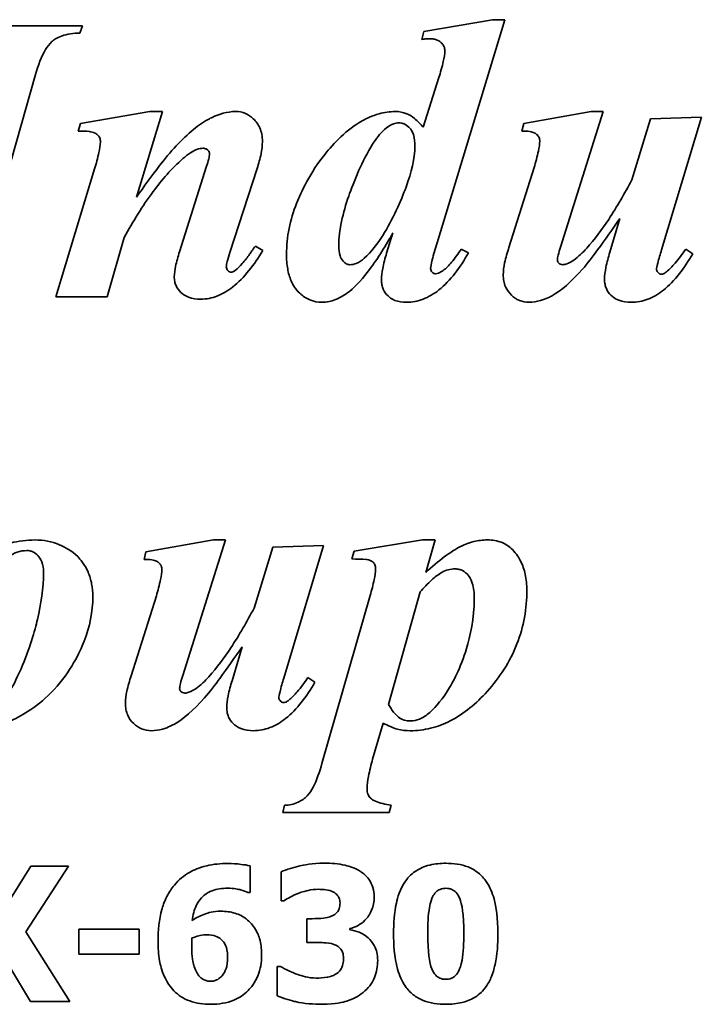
# Model space of a CAD drawing. Header units: millimetres. Extents: x 280 to 1400, y 278 to 909.
# Tile 7 of 11: x 838 to 939, y 627 to 772. Entities that reach past the tile are written whole.
import ezdxf

# ---------------------------------------------------------------- set-up
doc = ezdxf.new("R2010")
doc.units = ezdxf.units.MM
doc.header["$LTSCALE"] = 4
doc.layers.add('Krawędzie widoczne(ISO)', color=7, linetype='Continuous', lineweight=35, true_color=0x262659)

msp = doc.modelspace()

# ---------------------------------------------------------------- linework, layer by layer
at = {"layer": 'Krawędzie widoczne(ISO)'}
for p, q in [((847.56, 771.05), (827.99, 771.05)), ((847.17, 769.97), (847.56, 771.05)), ((908.09, 771.96), (897.95, 770.2)), ((899.92, 738.99), (909.92, 771.96)), ((909.92, 771.96), (908.09, 771.96)), ((897.95, 770.2), (897.69, 769.05)), ((833.35, 738.24), (840.63, 763.86)), ((900.18, 763.4), (897.89, 756.08)), ((857.5, 758.4), (847.27, 756.63)), ((855.54, 745.75), (859.36, 758.4)), ((859.36, 758.4), (857.5, 758.4)), ((922.69, 758.4), (912.73, 756.63)), ((918.15, 738.37), (924.46, 758.4)), ((924.46, 758.4), (922.69, 758.4)), ((938.94, 757.58), (931.45, 757.32)), ((933.05, 737.97), (938.94, 757.58)), ((847.27, 756.63), (846.94, 755.52)), ((912.73, 756.63), (912.46, 755.52)), ((931.45, 757.32), (928.67, 748.3)), ((865.9, 750.33), (861.88, 737.68)), ((849.36, 749.93), (843.64, 731.05)), ((869.33, 737.58), (873.35, 750)), ((914.26, 750.13), (910.54, 738.33)), ((926.91, 742.61), (925.44, 737.61)), ((893.41, 740.49), (892.46, 737.48)), ((851.19, 731.05), (853.74, 739.8)), ((874.2, 737.88), (873.09, 738.53)), ((904.56, 737.52), (903.48, 738.07)), ((937.66, 737.39), (936.65, 738.07)), ((843.64, 731.05), (851.19, 731.05)), ((866.91, 695.13), (856.94, 693.37)), ((862.37, 675.1), (868.67, 695.13)), ((868.67, 695.13), (866.91, 695.13)), ((897.79, 695.13), (887.66, 693.47)), ((899.62, 695.13), (897.79, 695.13)), ((898.25, 690.33), (899.62, 695.13)), ((875.67, 694.05), (872.89, 685.04)), ((883.15, 694.32), (875.67, 694.05)), ((877.27, 674.71), (883.15, 694.32)), ((856.94, 693.37), (856.68, 692.26)), ((887.66, 693.47), (887.33, 692.32)), ((858.48, 686.87), (854.75, 675.07)), ((890.05, 686.93), (882.92, 662.13)), ((892.73, 670.82), (897.43, 687.45)), ((871.12, 679.35), (869.65, 674.35)), ((881.88, 674.12), (880.86, 674.81)), ((890.41, 662.78), (891.94, 668.07)), ((877.4, 655.95), (877.14, 654.87)), ((892.86, 654.87), (893.12, 655.95)), ((877.14, 654.87), (892.86, 654.87)), ((839.93, 646.98), (836.22, 640.93)), ((839.22, 637.25), (845.49, 646.98)), ((845.49, 646.98), (839.93, 646.98)), ((872.33, 643.09), (872.33, 647.01)), ((876.89, 646.13), (876.89, 641.86)), ((871.98, 643.09), (872.33, 643.09)), ((876.89, 641.86), (877.31, 641.86)), ((881.47, 639.2), (880.68, 639.2)), ((880.68, 639.2), (880.68, 635.68)), ((845.7, 626.98), (839.22, 637.25)), ((847.02, 637.67), (847.02, 633.95)), ((855.91, 637.67), (847.02, 637.67)), ((855.91, 633.95), (855.91, 637.67)), ((887.03, 637.54), (887.03, 637.74)), ((880.68, 635.68), (881.54, 635.68)), ((836.04, 633.35), (839.9, 626.98)), ((847.02, 633.95), (855.91, 633.95)), ((876.79, 632.16), (876.3, 632.16)), ((876.3, 632.16), (876.3, 627.82)), ((839.9, 626.98), (845.7, 626.98))]:
    msp.add_line(p, q, dxfattribs=at)
for points, knots in [([(840.63, 763.86), (841.01, 765.18), (841.5, 766.52), (842.36, 767.97), (842.67, 768.39), (843.3, 768.96), (843.75, 769.29), (845.32, 769.86), (846.26, 769.97), (847.17, 769.97)], [-1.554865, -1.554865, -1.554865, -1.554865, -0.804954, -0.804954, -0.499652, -0.499652, -0.271683, -0.271683, 0, 0, 0, 0]), ([(897.69, 769.05), (897.9, 769.08), (898.12, 769.11), (898.51, 769.14), (898.69, 769.15), (898.87, 769.15)], [-0.1171557, -0.1171557, -0.1171557, -0.1171557, -0.0534531, -0.0534531, 0, 0, 0, 0]), ([(898.87, 769.15), (899.06, 769.15), (899.26, 769.14), (899.62, 769.07), (899.79, 769.02), (900.26, 768.81), (900.47, 768.63), (900.75, 768.33), (900.87, 768.16), (901.02, 767.79), (901.06, 767.59), (901.06, 767.39)], [-0.2533452, -0.2533452, -0.2533452, -0.2533452, -0.2174411, -0.2174411, -0.1846953, -0.1846953, -0.1221096, -0.1221096, -0.0614158, -0.0614158, 0, 0, 0, 0]), ([(901.06, 767.39), (901.06, 766.91), (900.96, 766.33), (900.67, 765.01), (900.42, 764.15), (900.18, 763.4)], [-0.403796, -0.403796, -0.403796, -0.403796, -0.2375, -0.2375, 0, 0, 0, 0]), ([(870.18, 758.4), (869.55, 758.4), (868.92, 758.3), (867.36, 757.87), (866.59, 757.48), (864.82, 756.58), (863.14, 755.14), (861.39, 753.33)], [-0.995785, -0.995785, -0.995785, -0.995785, -0.9020757, -0.9020757, -0.7551645, -0.7551645, 0, 0, 0, 0]), ([(874.13, 753.95), (874.13, 754.32), (874.1, 754.68), (873.97, 755.36), (873.87, 755.69), (873.52, 756.49), (873.21, 756.94), (872.44, 757.67), (872.05, 757.94), (871.16, 758.31), (870.67, 758.4), (870.18, 758.4)], [-0.6946512, -0.6946512, -0.6946512, -0.6946512, -0.5768791, -0.5768791, -0.4676358, -0.4676358, -0.2915254, -0.2915254, -0.1493154, -0.1493154, 0, 0, 0, 0]), ([(893.74, 758.4), (892.94, 758.4), (892.14, 758.28), (890.32, 757.78), (889.45, 757.35), (886.62, 755.8), (884.54, 753.57), (881.21, 749.43), (879.81, 746.44), (878.21, 742.41), (877.69, 739.89), (877.69, 737.29)], [-1.684088, -1.684088, -1.684088, -1.684088, -1.639152, -1.639152, -1.578479, -1.578479, -1.300248, -1.300248, -0.781958, -0.781958, 0, 0, 0, 0]), ([(897.89, 756.08), (897.5, 756.53), (897.05, 756.99), (896.15, 757.73), (895.79, 757.93), (894.9, 758.3), (894.33, 758.4), (893.74, 758.4)], [-0.4111518, -0.4111518, -0.4111518, -0.4111518, -0.2898147, -0.2898147, -0.1761642, -0.1761642, 0, 0, 0, 0]), ([(892.17, 755.75), (892.55, 756.09), (893, 756.41), (893.73, 756.68), (893.99, 756.73), (894.26, 756.73)], [-0.2340988, -0.2340988, -0.2340988, -0.2340988, -0.0806727, -0.0806727, 0, 0, 0, 0]), ([(894.26, 756.73), (894.42, 756.73), (894.57, 756.72), (894.87, 756.65), (895.01, 756.59), (895.45, 756.37), (895.71, 756.15), (896.03, 755.78), (896.25, 755.51), (896.59, 754.45), (896.65, 753.84), (896.65, 753.27)], [-1.019325, -1.019325, -1.019325, -1.019325, -0.854469, -0.854469, -0.690991, -0.690991, -0.33418, -0.33418, -0.170096, -0.170096, 0, 0, 0, 0]), ([(846.94, 755.52), (847.51, 755.52), (848.11, 755.51), (848.81, 755.41), (849.11, 755.36), (849.58, 755.12), (849.73, 755.02), (849.93, 754.82), (850.03, 754.7), (850.18, 754.32), (850.21, 754.12), (850.21, 753.92)], [-0.8322875, -0.8322875, -0.8322875, -0.8322875, -0.4165909, -0.4165909, -0.2195098, -0.2195098, -0.1212384, -0.1212384, -0.0602904, -0.0602904, 0, 0, 0, 0]), ([(885.41, 738.56), (885.41, 740.88), (886.02, 743.43), (887.58, 747.95), (888.91, 751.22), (890.89, 754.33), (891.49, 755.15), (892.17, 755.75)], [-2.114986, -2.114986, -2.114986, -2.114986, -1.10938, -1.10938, -0.272852, -0.272852, 0, 0, 0, 0]), ([(912.46, 755.52), (912.82, 755.52), (913.24, 755.51), (913.89, 755.41), (914.07, 755.35), (914.43, 755.18), (914.59, 755.07), (914.87, 754.79), (914.94, 754.65), (915.05, 754.38), (915.08, 754.2), (915.08, 754.02)], [-0.1945296, -0.1945296, -0.1945296, -0.1945296, -0.1530541, -0.1530541, -0.1188171, -0.1188171, -0.0872562, -0.0872562, -0.0541427, -0.0541427, 0, 0, 0, 0]), ([(850.21, 753.92), (850.2, 753.46), (850.1, 752.87), (849.82, 751.56), (849.58, 750.7), (849.36, 749.93)], [-0.4016978, -0.4016978, -0.4016978, -0.4016978, -0.2375695, -0.2375695, 0, 0, 0, 0]), ([(861.39, 753.33), (860.59, 752.48), (859.66, 751.32), (857.82, 748.94), (856.61, 747.26), (855.54, 745.75)], [-0.8988316, -0.8988316, -0.8988316, -0.8988316, -0.5552477, -0.5552477, 0, 0, 0, 0]), ([(873.35, 750), (873.58, 750.7), (873.79, 751.43), (874.05, 752.74), (874.13, 753.35), (874.13, 753.95)], [-0.400864, -0.400864, -0.400864, -0.400864, -0.1800295, -0.1800295, 0, 0, 0, 0]), ([(896.65, 753.27), (896.65, 751.48), (896.13, 749.39), (894.6, 745.26), (893.36, 742.43), (891.14, 738.91), (890.22, 737.67), (889.16, 736.73)], [-2.149476, -2.149476, -2.149476, -2.149476, -1.251144, -1.251144, -0.424399, -0.424399, 0, 0, 0, 0]), ([(915.08, 754.02), (915.08, 753.63), (914.99, 753.09), (914.71, 751.77), (914.48, 750.88), (914.26, 750.13)], [-0.4031509, -0.4031509, -0.4031509, -0.4031509, -0.2351118, -0.2351118, 0, 0, 0, 0]), ([(862.37, 751.44), (863.13, 752.1), (863.87, 752.6), (864.8, 752.92), (865.07, 752.97), (865.34, 752.97)], [-0.295939, -0.295939, -0.295939, -0.295939, -0.0808798, -0.0808798, 0, 0, 0, 0]), ([(865.34, 752.97), (865.42, 752.97), (865.51, 752.97), (865.67, 752.93), (865.75, 752.9), (865.96, 752.8), (866.06, 752.71), (866.18, 752.57), (866.23, 752.5), (866.3, 752.33), (866.32, 752.25), (866.32, 752.16)], [-0.1112357, -0.1112357, -0.1112357, -0.1112357, -0.0961666, -0.0961666, -0.081612, -0.081612, -0.0541326, -0.0541326, -0.0268015, -0.0268015, 0, 0, 0, 0]), ([(866.32, 752.16), (866.32, 751.93), (866.27, 751.66), (866.13, 751.05), (866.01, 750.67), (865.9, 750.33)], [-0.1869011, -0.1869011, -0.1869011, -0.1869011, -0.1084641, -0.1084641, 0, 0, 0, 0]), ([(853.74, 739.8), (855, 742.12), (856.42, 744.45), (859.28, 748.31), (860.74, 750), (862.37, 751.44)], [-1.442723, -1.442723, -1.442723, -1.442723, -0.650388, -0.650388, 0, 0, 0, 0]), ([(928.67, 748.3), (927.63, 746.34), (926.48, 744.33), (924.29, 741.01), (923.19, 739.51), (922.01, 738.2)], [-1.196178, -1.196178, -1.196178, -1.196178, -0.528422, -0.528422, 0, 0, 0, 0]), ([(921.39, 735.1), (922.11, 735.92), (922.99, 737.09), (924.71, 739.43), (925.89, 741.12), (926.91, 742.61)], [-0.8661312, -0.8661312, -0.8661312, -0.8661312, -0.5443634, -0.5443634, 0, 0, 0, 0]), ([(886.97, 731.83), (888.02, 732.65), (889.04, 733.85), (891.2, 736.74), (892.39, 738.69), (893.41, 740.49)], [-1.078138, -1.078138, -1.078138, -1.078138, -0.621232, -0.621232, 0, 0, 0, 0]), ([(898.97, 735.23), (898.97, 735.46), (899.06, 735.9), (899.4, 737.27), (899.69, 738.23), (899.92, 738.99)], [-0.416989, -0.416989, -0.416989, -0.416989, -0.2362011, -0.2362011, 0, 0, 0, 0]), ([(861.88, 737.68), (861.67, 736.99), (861.46, 736.24), (861.21, 735.05), (861.12, 734.48), (861.12, 733.99)], [-0.3658323, -0.3658323, -0.3658323, -0.3658323, -0.148316, -0.148316, 0, 0, 0, 0]), ([(865.05, 730.69), (865.86, 730.69), (866.66, 730.84), (868.26, 731.46), (869.03, 731.93), (871.44, 733.83), (872.93, 735.78), (874.2, 737.88)], [-1.313137, -1.313137, -1.313137, -1.313137, -1.036865, -1.036865, -0.73391, -0.73391, 0, 0, 0, 0]), ([(868.8, 735.46), (868.8, 735.66), (868.87, 735.98), (869.04, 736.66), (869.19, 737.17), (869.33, 737.58)], [-0.2073078, -0.2073078, -0.2073078, -0.2073078, -0.1310378, -0.1310378, 0, 0, 0, 0]), ([(872.24, 737.32), (871.91, 736.85), (871.55, 736.39), (870.84, 735.59), (870.49, 735.24), (870.11, 734.93)], [-0.3183041, -0.3183041, -0.3183041, -0.3183041, -0.1459229, -0.1459229, 0, 0, 0, 0]), ([(873.09, 738.53), (872.92, 738.3), (872.74, 738.05), (872.47, 737.66), (872.34, 737.48), (872.24, 737.32)], [-0.1424425, -0.1424425, -0.1424425, -0.1424425, -0.0569402, -0.0569402, 0, 0, 0, 0]), ([(877.69, 737.29), (877.69, 736.58), (877.74, 735.85), (877.97, 734.55), (878.13, 733.95), (878.64, 732.78), (879.02, 732.16), (880.08, 731.15), (880.57, 730.81), (881.71, 730.34), (882.32, 730.23), (882.95, 730.23)], [-1.153469, -1.153469, -1.153469, -1.153469, -0.87215, -0.87215, -0.630269, -0.630269, -0.369434, -0.369434, -0.189758, -0.189758, 0, 0, 0, 0]), ([(887.04, 735.78), (886.95, 735.78), (886.86, 735.8), (886.69, 735.84), (886.6, 735.87), (886.34, 736.01), (886.18, 736.15), (885.8, 736.58), (885.68, 736.86), (885.45, 737.55), (885.41, 738.08), (885.41, 738.56)], [-0.2960731, -0.2960731, -0.2960731, -0.2960731, -0.2781608, -0.2781608, -0.2599201, -0.2599201, -0.2187945, -0.2187945, -0.1448686, -0.1448686, 0, 0, 0, 0]), ([(892.46, 737.48), (892.25, 736.75), (892.04, 735.95), (891.8, 734.68), (891.71, 734.07), (891.71, 733.53)], [-0.3922129, -0.3922129, -0.3922129, -0.3922129, -0.1619133, -0.1619133, 0, 0, 0, 0]), ([(895.41, 730.23), (896.25, 730.23), (897.06, 730.38), (898.7, 731.01), (899.48, 731.48), (901.9, 733.41), (903.34, 735.39), (904.56, 737.52)], [-1.325179, -1.325179, -1.325179, -1.325179, -1.041041, -1.041041, -0.734687, -0.734687, 0, 0, 0, 0]), ([(903.48, 738.07), (903.05, 737.42), (902.55, 736.73), (901.67, 735.68), (901.25, 735.24), (900.83, 734.93)], [-0.3627168, -0.3627168, -0.3627168, -0.3627168, -0.15587, -0.15587, 0, 0, 0, 0]), ([(910.54, 738.33), (910.29, 737.6), (910.06, 736.81), (909.78, 735.48), (909.69, 734.86), (909.69, 734.28)], [-0.4068359, -0.4068359, -0.4068359, -0.4068359, -0.1731914, -0.1731914, 0, 0, 0, 0]), ([(917.69, 736.44), (917.69, 736.64), (917.74, 736.91), (917.9, 737.56), (918.03, 738), (918.15, 738.37)], [-0.2015301, -0.2015301, -0.2015301, -0.2015301, -0.1169245, -0.1169245, 0, 0, 0, 0]), ([(922.01, 738.2), (921.45, 737.6), (920.78, 736.94), (919.8, 736.24), (919.43, 736.02), (918.87, 735.83), (918.66, 735.78), (918.44, 735.78)], [-0.427527, -0.427527, -0.427527, -0.427527, -0.1799792, -0.1799792, -0.0631033, -0.0631033, 0, 0, 0, 0]), ([(925.44, 737.61), (925.21, 736.89), (925, 736.13), (924.74, 734.81), (924.65, 734.18), (924.65, 733.59)], [-0.4047014, -0.4047014, -0.4047014, -0.4047014, -0.1769335, -0.1769335, 0, 0, 0, 0]), ([(928.61, 730.23), (929.44, 730.23), (930.25, 730.38), (931.86, 730.99), (932.63, 731.46), (935.03, 733.35), (936.46, 735.29), (937.66, 737.39)], [-1.306373, -1.306373, -1.306373, -1.306373, -1.026069, -1.026069, -0.723903, -0.723903, 0, 0, 0, 0]), ([(932.33, 735.1), (932.33, 735.22), (932.4, 735.54), (932.66, 736.6), (932.89, 737.39), (933.05, 737.97)], [-0.3206329, -0.3206329, -0.3206329, -0.3206329, -0.1827611, -0.1827611, 0, 0, 0, 0]), ([(936.65, 738.07), (936.16, 737.38), (935.6, 736.63), (934.66, 735.52), (934.22, 735.05), (933.8, 734.74)], [-0.3745944, -0.3745944, -0.3745944, -0.3745944, -0.1565236, -0.1565236, 0, 0, 0, 0]), ([(889.16, 736.73), (888.82, 736.42), (888.42, 736.14), (887.68, 735.85), (887.37, 735.78), (887.04, 735.78)], [-0.2387438, -0.2387438, -0.2387438, -0.2387438, -0.0983695, -0.0983695, 0, 0, 0, 0]), ([(917.89, 736.01), (917.86, 736.04), (917.82, 736.07), (917.77, 736.14), (917.75, 736.18), (917.71, 736.29), (917.69, 736.36), (917.69, 736.44)], [-0.04875447, -0.04875447, -0.04875447, -0.04875447, -0.0354149, -0.0354149, -0.02261936, -0.02261936, 0, 0, 0, 0]), ([(918.44, 735.78), (918.34, 735.78), (918.24, 735.8), (918.05, 735.88), (917.96, 735.94), (917.89, 736.01)], [-0.06243168, -0.06243168, -0.06243168, -0.06243168, -0.03114161, -0.03114161, 0, 0, 0, 0]), ([(869.49, 734.67), (869.45, 734.67), (869.41, 734.68), (869.33, 734.7), (869.3, 734.72), (869.17, 734.79), (869.09, 734.86), (868.96, 735), (868.9, 735.08), (868.82, 735.27), (868.8, 735.36), (868.8, 735.46)], [-0.1059829, -0.1059829, -0.1059829, -0.1059829, -0.0962959, -0.0962959, -0.0859796, -0.0859796, -0.0598289, -0.0598289, -0.0289534, -0.0289534, 0, 0, 0, 0]), ([(870.11, 734.93), (870, 734.85), (869.88, 734.77), (869.67, 734.69), (869.58, 734.67), (869.49, 734.67)], [-0.06846373, -0.06846373, -0.06846373, -0.06846373, -0.02719315, -0.02719315, 0, 0, 0, 0]), ([(899.69, 734.44), (899.64, 734.44), (899.6, 734.45), (899.52, 734.47), (899.48, 734.48), (899.33, 734.55), (899.24, 734.62), (899.12, 734.76), (899.06, 734.83), (898.99, 735.02), (898.97, 735.12), (898.97, 735.23)], [-0.104494, -0.104494, -0.104494, -0.104494, -0.0954163, -0.0954163, -0.0861982, -0.0861982, -0.0607018, -0.0607018, -0.0315283, -0.0315283, 0, 0, 0, 0]), ([(900.83, 734.93), (900.62, 734.77), (900.39, 734.62), (899.99, 734.48), (899.84, 734.44), (899.69, 734.44)], [-0.1257524, -0.1257524, -0.1257524, -0.1257524, -0.0463442, -0.0463442, 0, 0, 0, 0]), ([(913.51, 730.23), (914.08, 730.23), (914.64, 730.32), (916.03, 730.72), (916.7, 731.08), (918.21, 731.9), (919.72, 733.27), (921.39, 735.1)], [-0.9799754, -0.9799754, -0.9799754, -0.9799754, -0.8871734, -0.8871734, -0.742898, -0.742898, 0, 0, 0, 0]), ([(933.02, 734.38), (932.97, 734.38), (932.93, 734.39), (932.84, 734.41), (932.79, 734.43), (932.69, 734.48), (932.61, 734.54), (932.46, 734.73), (932.4, 734.82), (932.35, 734.97), (932.33, 735.03), (932.33, 735.1)], [-0.1535671, -0.1535671, -0.1535671, -0.1535671, -0.1237927, -0.1237927, -0.0935806, -0.0935806, -0.0484344, -0.0484344, -0.0200992, -0.0200992, 0, 0, 0, 0]), ([(933.8, 734.74), (933.67, 734.62), (933.52, 734.51), (933.25, 734.4), (933.14, 734.38), (933.02, 734.38)], [-0.08837641, -0.08837641, -0.08837641, -0.08837641, -0.03448444, -0.03448444, 0, 0, 0, 0]), ([(861.12, 733.99), (861.12, 733.76), (861.14, 733.54), (861.23, 733.11), (861.29, 732.9), (861.54, 732.32), (861.79, 731.99), (862.3, 731.49), (862.65, 731.21), (863.78, 730.77), (864.42, 730.69), (865.05, 730.69)], [-0.8895877, -0.8895877, -0.8895877, -0.8895877, -0.7528309, -0.7528309, -0.6220101, -0.6220101, -0.3652363, -0.3652363, -0.1870392, -0.1870392, 0, 0, 0, 0]), ([(891.71, 733.53), (891.71, 733.29), (891.73, 733.05), (891.82, 732.59), (891.89, 732.37), (892.14, 731.78), (892.38, 731.45), (892.84, 731), (893.16, 730.72), (894.24, 730.3), (894.83, 730.23), (895.41, 730.23)], [-1.00376, -1.00376, -1.00376, -1.00376, -0.824318, -0.824318, -0.655091, -0.655091, -0.346186, -0.346186, -0.172966, -0.172966, 0, 0, 0, 0]), ([(909.69, 734.28), (909.69, 733.97), (909.71, 733.66), (909.83, 733.07), (909.91, 732.79), (910.24, 732.05), (910.53, 731.64), (911.25, 730.95), (911.64, 730.69), (912.53, 730.32), (913.01, 730.23), (913.51, 730.23)], [-0.6283591, -0.6283591, -0.6283591, -0.6283591, -0.5346482, -0.5346482, -0.4466828, -0.4466828, -0.2906166, -0.2906166, -0.1490382, -0.1490382, 0, 0, 0, 0]), ([(924.65, 733.59), (924.65, 733.36), (924.67, 733.12), (924.76, 732.67), (924.83, 732.45), (925.07, 731.88), (925.3, 731.56), (925.85, 731.02), (926.21, 730.75), (927.33, 730.31), (927.97, 730.23), (928.61, 730.23)], [-0.7608996, -0.7608996, -0.7608996, -0.7608996, -0.650478, -0.650478, -0.5465763, -0.5465763, -0.3590674, -0.3590674, -0.1902051, -0.1902051, 0, 0, 0, 0]), ([(882.95, 730.23), (883.64, 730.23), (884.3, 730.38), (885.67, 730.92), (886.35, 731.35), (886.97, 731.83)], [-0.4413515, -0.4413515, -0.4413515, -0.4413515, -0.2358947, -0.2358947, 0, 0, 0, 0]), ([(840.57, 695.13), (839.34, 695.13), (838.12, 694.98), (835.42, 694.28), (834.24, 693.72), (830.28, 691.61), (828.3, 689.58), (825.14, 685.84), (824.06, 683.51), (822.62, 680.07), (822.17, 677.68), (822.17, 675.2)], [-1.432251, -1.432251, -1.432251, -1.432251, -1.388588, -1.388588, -1.333402, -1.333402, -1.118203, -1.118203, -0.744105, -0.744105, 0, 0, 0, 0]), ([(849.1, 686.8), (849.1, 687.43), (849.04, 688.05), (848.8, 689.26), (848.63, 689.83), (847.88, 691.55), (847.24, 692.28), (845.99, 693.54), (845, 694.07), (843.03, 694.9), (841.82, 695.13), (840.57, 695.13)], [-0.8746126, -0.8746126, -0.8746126, -0.8746126, -0.8159896, -0.8159896, -0.7596827, -0.7596827, -0.6409271, -0.6409271, -0.3760885, -0.3760885, 0, 0, 0, 0]), ([(907.33, 695.13), (906.67, 695.13), (906.01, 695.05), (904.44, 694.66), (903.73, 694.33), (901.94, 693.44), (900.16, 692.06), (898.25, 690.33)], [-1.090688, -1.090688, -1.090688, -1.090688, -0.959524, -0.959524, -0.771795, -0.771795, 0, 0, 0, 0]), ([(913.18, 687.75), (913.18, 688.52), (913.11, 689.29), (912.79, 690.74), (912.56, 691.41), (912.04, 692.43), (911.66, 693.11), (910.61, 694.16), (910.09, 694.5), (908.82, 695.02), (908.08, 695.13), (907.33, 695.13)], [-1.5467, -1.5467, -1.5467, -1.5467, -1.090102, -1.090102, -0.669004, -0.669004, -0.412789, -0.412789, -0.224164, -0.224164, 0, 0, 0, 0]), ([(836.75, 692.65), (837.09, 692.95), (837.49, 693.18), (838.38, 693.5), (838.87, 693.56), (839.36, 693.56)], [-0.2856477, -0.2856477, -0.2856477, -0.2856477, -0.1469469, -0.1469469, 0, 0, 0, 0]), ([(839.36, 693.56), (839.51, 693.56), (839.66, 693.55), (839.95, 693.49), (840.1, 693.44), (840.52, 693.25), (840.77, 693.05), (841.18, 692.63), (841.4, 692.35), (841.75, 691.42), (841.81, 690.88), (841.81, 690.36)], [-0.6257495, -0.6257495, -0.6257495, -0.6257495, -0.545476, -0.545476, -0.4664372, -0.4664372, -0.2973662, -0.2973662, -0.1561029, -0.1561029, 0, 0, 0, 0]), ([(856.68, 692.26), (857.04, 692.26), (857.45, 692.24), (858.1, 692.15), (858.29, 692.09), (858.65, 691.91), (858.81, 691.8), (859.08, 691.52), (859.16, 691.38), (859.27, 691.11), (859.29, 690.93), (859.29, 690.75)], [-0.1945296, -0.1945296, -0.1945296, -0.1945296, -0.1530541, -0.1530541, -0.1188171, -0.1188171, -0.0872562, -0.0872562, -0.0541427, -0.0541427, 0, 0, 0, 0]), ([(887.33, 692.32), (888.03, 692.32), (888.87, 692.31), (889.64, 692.22), (889.9, 692.18), (890.28, 692), (890.39, 691.92), (890.53, 691.79), (890.64, 691.67), (890.8, 691.27), (890.83, 691.06), (890.83, 690.85)], [-1.605786, -1.605786, -1.605786, -1.605786, -0.663192, -0.663192, -0.305143, -0.305143, -0.129627, -0.129627, -0.062262, -0.062262, 0, 0, 0, 0]), ([(859.29, 690.75), (859.29, 690.37), (859.21, 689.83), (858.93, 688.5), (858.69, 687.62), (858.48, 686.87)], [-0.4031509, -0.4031509, -0.4031509, -0.4031509, -0.2351118, -0.2351118, 0, 0, 0, 0]), ([(890.83, 690.85), (890.83, 690.4), (890.74, 689.83), (890.48, 688.53), (890.26, 687.68), (890.05, 686.93)], [-0.3937866, -0.3937866, -0.3937866, -0.3937866, -0.2334768, -0.2334768, 0, 0, 0, 0]), ([(900.6, 690.33), (900.91, 690.5), (901.23, 690.63), (901.91, 690.81), (902.25, 690.85), (902.6, 690.85)], [-0.2093652, -0.2093652, -0.2093652, -0.2093652, -0.1038029, -0.1038029, 0, 0, 0, 0]), ([(902.6, 690.85), (902.79, 690.85), (902.98, 690.83), (903.34, 690.74), (903.52, 690.68), (904.01, 690.43), (904.29, 690.19), (904.69, 689.71), (904.93, 689.37), (905.34, 688.06), (905.41, 687.24), (905.41, 686.51)], [-0.9521932, -0.9521932, -0.9521932, -0.9521932, -0.813323, -0.813323, -0.6776488, -0.6776488, -0.4109269, -0.4109269, -0.221507, -0.221507, 0, 0, 0, 0]), ([(841.81, 690.36), (841.81, 688.03), (841.45, 685.66), (840.53, 681.78), (839.78, 679.07), (837.55, 673.94), (836.37, 671.77), (835.04, 669.99), (834.67, 669.55), (834.29, 669.25)], [-2.013356, -2.013356, -2.013356, -2.013356, -1.175279, -1.175279, -0.579957, -0.579957, -0.145266, -0.145266, 0, 0, 0, 0]), ([(897.43, 687.45), (897.96, 688.06), (898.54, 688.68), (899.58, 689.62), (900.09, 690.03), (900.6, 690.33)], [-0.4205193, -0.4205193, -0.4205193, -0.4205193, -0.1789321, -0.1789321, 0, 0, 0, 0]), ([(830.6, 666.96), (831.7, 666.96), (832.78, 667.09), (834.95, 667.59), (836.03, 667.98), (838.67, 669.2), (841.06, 670.56), (845.8, 675.66), (847.15, 678.49), (848.64, 682.31), (849.1, 684.52), (849.1, 686.8)], [-2.407798, -2.407798, -2.407798, -2.407798, -2.086294, -2.086294, -1.750347, -1.750347, -1.230252, -1.230252, -0.684771, -0.684771, 0, 0, 0, 0]), ([(905.41, 686.51), (905.41, 683.55), (904.78, 680.87), (903.42, 676.23), (902.26, 674.1), (900.39, 671.16), (899.27, 670.06), (898.36, 669.23), (897.88, 668.89), (896.89, 668.49), (896.45, 668.4), (895.99, 668.4)], [-0.6773342, -0.6773342, -0.6773342, -0.6773342, -0.6022856, -0.6022856, -0.4809213, -0.4809213, -0.3206016, -0.3206016, -0.1370579, -0.1370579, 0, 0, 0, 0]), ([(907.3, 672.75), (909.18, 674.83), (910.69, 677.16), (912.72, 682.33), (913.18, 685), (913.18, 687.75)], [-1.665827, -1.665827, -1.665827, -1.665827, -0.825371, -0.825371, 0, 0, 0, 0]), ([(872.89, 685.04), (871.85, 683.07), (870.7, 681.07), (868.51, 677.74), (867.41, 676.24), (866.22, 674.94)], [-1.196178, -1.196178, -1.196178, -1.196178, -0.528422, -0.528422, 0, 0, 0, 0]), ([(865.6, 671.83), (866.33, 672.66), (867.21, 673.82), (868.93, 676.16), (870.1, 677.85), (871.12, 679.35)], [-0.8661312, -0.8661312, -0.8661312, -0.8661312, -0.5443634, -0.5443634, 0, 0, 0, 0]), ([(854.75, 675.07), (854.51, 674.33), (854.27, 673.54), (854, 672.22), (853.9, 671.59), (853.9, 671.02)], [-0.4068359, -0.4068359, -0.4068359, -0.4068359, -0.1731914, -0.1731914, 0, 0, 0, 0]), ([(861.91, 673.17), (861.91, 673.37), (861.96, 673.64), (862.11, 674.3), (862.25, 674.73), (862.37, 675.1)], [-0.2015301, -0.2015301, -0.2015301, -0.2015301, -0.1169245, -0.1169245, 0, 0, 0, 0]), ([(866.22, 674.94), (865.67, 674.33), (865, 673.67), (864.01, 672.97), (863.65, 672.76), (863.08, 672.56), (862.87, 672.52), (862.66, 672.52)], [-0.427527, -0.427527, -0.427527, -0.427527, -0.1799792, -0.1799792, -0.0631033, -0.0631033, 0, 0, 0, 0]), ([(876.55, 671.83), (876.55, 671.96), (876.62, 672.28), (876.88, 673.33), (877.1, 674.12), (877.27, 674.71)], [-0.3206329, -0.3206329, -0.3206329, -0.3206329, -0.1827611, -0.1827611, 0, 0, 0, 0]), ([(880.86, 674.81), (880.38, 674.12), (879.82, 673.36), (878.88, 672.25), (878.44, 671.79), (878.02, 671.47)], [-0.3745944, -0.3745944, -0.3745944, -0.3745944, -0.1565236, -0.1565236, 0, 0, 0, 0]), ([(869.65, 674.35), (869.42, 673.63), (869.21, 672.86), (868.95, 671.54), (868.87, 670.92), (868.87, 670.33)], [-0.4047014, -0.4047014, -0.4047014, -0.4047014, -0.1769335, -0.1769335, 0, 0, 0, 0]), ([(872.82, 666.96), (873.66, 666.96), (874.46, 667.12), (876.08, 667.73), (876.85, 668.2), (879.24, 670.09), (880.67, 672.03), (881.88, 674.12)], [-1.306373, -1.306373, -1.306373, -1.306373, -1.026069, -1.026069, -0.723903, -0.723903, 0, 0, 0, 0]), ([(857.73, 666.96), (858.29, 666.96), (858.85, 667.05), (860.25, 667.45), (860.91, 667.81), (862.42, 668.63), (863.94, 670), (865.6, 671.83)], [-0.9799754, -0.9799754, -0.9799754, -0.9799754, -0.8871734, -0.8871734, -0.742898, -0.742898, 0, 0, 0, 0]), ([(862.11, 672.75), (862.07, 672.78), (862.04, 672.81), (861.99, 672.88), (861.97, 672.91), (861.92, 673.02), (861.91, 673.1), (861.91, 673.17)], [-0.04875447, -0.04875447, -0.04875447, -0.04875447, -0.0354149, -0.0354149, -0.02261936, -0.02261936, 0, 0, 0, 0]), ([(862.66, 672.52), (862.56, 672.52), (862.45, 672.54), (862.26, 672.62), (862.18, 672.67), (862.11, 672.75)], [-0.06243168, -0.06243168, -0.06243168, -0.06243168, -0.03114161, -0.03114161, 0, 0, 0, 0]), ([(877.24, 671.11), (877.19, 671.11), (877.14, 671.12), (877.05, 671.14), (877.01, 671.16), (876.91, 671.22), (876.83, 671.28), (876.67, 671.47), (876.62, 671.55), (876.56, 671.7), (876.55, 671.77), (876.55, 671.83)], [-0.1535671, -0.1535671, -0.1535671, -0.1535671, -0.1237927, -0.1237927, -0.0935806, -0.0935806, -0.0484344, -0.0484344, -0.0200992, -0.0200992, 0, 0, 0, 0]), ([(895.96, 666.96), (896.98, 666.96), (897.98, 667.08), (899.98, 667.57), (900.94, 667.94), (903.94, 669.47), (905.75, 671.02), (907.3, 672.75)], [-1.314007, -1.314007, -1.314007, -1.314007, -1.008609, -1.008609, -0.697877, -0.697877, 0, 0, 0, 0]), ([(853.9, 671.02), (853.9, 670.7), (853.93, 670.39), (854.04, 669.8), (854.13, 669.52), (854.45, 668.78), (854.75, 668.37), (855.47, 667.69), (855.85, 667.42), (856.75, 667.05), (857.23, 666.96), (857.73, 666.96)], [-0.6283591, -0.6283591, -0.6283591, -0.6283591, -0.5346482, -0.5346482, -0.4466828, -0.4466828, -0.2906166, -0.2906166, -0.1490382, -0.1490382, 0, 0, 0, 0]), ([(868.87, 670.33), (868.87, 670.09), (868.89, 669.85), (868.98, 669.4), (869.04, 669.19), (869.29, 668.61), (869.52, 668.29), (870.07, 667.76), (870.43, 667.48), (871.55, 667.05), (872.19, 666.96), (872.82, 666.96)], [-0.7608996, -0.7608996, -0.7608996, -0.7608996, -0.650478, -0.650478, -0.5465763, -0.5465763, -0.3590674, -0.3590674, -0.1902051, -0.1902051, 0, 0, 0, 0]), ([(878.02, 671.47), (877.89, 671.35), (877.74, 671.24), (877.46, 671.14), (877.35, 671.11), (877.24, 671.11)], [-0.08837641, -0.08837641, -0.08837641, -0.08837641, -0.03448444, -0.03448444, 0, 0, 0, 0]), ([(895.99, 668.4), (895.68, 668.4), (895.37, 668.44), (894.74, 668.64), (894.46, 668.79), (893.76, 669.32), (893.25, 669.97), (892.73, 670.82)], [-0.5679467, -0.5679467, -0.5679467, -0.5679467, -0.4395231, -0.4395231, -0.3001014, -0.3001014, 0, 0, 0, 0]), ([(891.94, 668.07), (892.64, 667.73), (893.46, 667.35), (894.67, 667.01), (895.35, 666.96), (895.96, 666.96)], [-0.3771249, -0.3771249, -0.3771249, -0.3771249, -0.1838798, -0.1838798, 0, 0, 0, 0]), ([(882.92, 662.13), (882.57, 660.89), (882.14, 659.62), (881.39, 658.18), (881.09, 657.7), (880.38, 656.95), (879.91, 656.62), (878.77, 656.11), (878.09, 655.97), (877.4, 655.95)], [-0.8997365, -0.8997365, -0.8997365, -0.8997365, -0.5382745, -0.5382745, -0.374995, -0.374995, -0.2077827, -0.2077827, 0, 0, 0, 0]), ([(889.59, 658.37), (889.59, 658.96), (889.69, 659.64), (889.95, 661.06), (890.18, 661.96), (890.41, 662.78)], [-0.4326223, -0.4326223, -0.4326223, -0.4326223, -0.2556097, -0.2556097, 0, 0, 0, 0]), ([(893.12, 655.95), (892.32, 656.09), (891.45, 656.28), (890.45, 656.7), (890.26, 656.84), (889.95, 657.15), (889.82, 657.34), (889.63, 657.81), (889.59, 658.09), (889.59, 658.37)], [-0.3165216, -0.3165216, -0.3165216, -0.3165216, -0.2149265, -0.2149265, -0.1527592, -0.1527592, -0.0836359, -0.0836359, 0, 0, 0, 0]), ([(869.01, 647.35), (867.97, 647.35), (866.92, 647.26), (864.77, 646.75), (863.97, 646.37), (862.52, 645.56), (861.76, 644.94), (861.13, 644.17)], [-0.6780859, -0.6780859, -0.6780859, -0.6780859, -0.4990181, -0.4990181, -0.2972898, -0.2972898, 0, 0, 0, 0]), ([(872.33, 647.01), (871.89, 647.11), (871.44, 647.16), (870.33, 647.31), (869.67, 647.35), (869.01, 647.35)], [-0.334735, -0.334735, -0.334735, -0.334735, -0.1985731, -0.1985731, 0, 0, 0, 0]), ([(883.26, 647.4), (881.47, 647.4), (880.18, 647.11), (878.79, 646.78), (877.73, 646.49), (876.89, 646.13)], [-0.4318721, -0.4318721, -0.4318721, -0.4318721, -0.2737814, -0.2737814, 0, 0, 0, 0]), ([(888.59, 646.18), (887.83, 646.67), (887.01, 646.94), (885.36, 647.32), (884.27, 647.4), (883.26, 647.4)], [-0.5067681, -0.5067681, -0.5067681, -0.5067681, -0.3051691, -0.3051691, 0, 0, 0, 0]), ([(901.21, 647.38), (900.42, 647.38), (899.61, 647.31), (897.96, 646.9), (897.34, 646.59), (896.26, 645.92), (895.71, 645.39), (895.27, 644.76)], [-0.5129193, -0.5129193, -0.5129193, -0.5129193, -0.3816294, -0.3816294, -0.2322626, -0.2322626, 0, 0, 0, 0]), ([(907.18, 644.68), (906.85, 645.16), (906.46, 645.59), (905.55, 646.32), (905.05, 646.62), (903.48, 647.25), (902.32, 647.38), (901.21, 647.38)], [-0.6821728, -0.6821728, -0.6821728, -0.6821728, -0.5060831, -0.5060831, -0.3318155, -0.3318155, 0, 0, 0, 0]), ([(890.63, 642.39), (890.63, 642.87), (890.57, 643.35), (890.32, 644.19), (890.14, 644.62), (889.5, 645.51), (889.07, 645.88), (888.59, 646.18)], [-0.52274, -0.52274, -0.52274, -0.52274, -0.3281403, -0.3281403, -0.1715741, -0.1715741, 0, 0, 0, 0]), ([(861.13, 644.17), (860.71, 643.65), (860.34, 643.09), (859.61, 641.67), (859.4, 640.96), (858.87, 639.06), (858.72, 637.45), (858.72, 635.89)], [-0.6842272, -0.6842272, -0.6842272, -0.6842272, -0.5920349, -0.5920349, -0.4674701, -0.4674701, 0, 0, 0, 0]), ([(895.27, 644.76), (894.44, 643.56), (894.08, 642.3), (893.59, 640.07), (893.5, 638.45), (893.5, 636.98)], [-0.6838325, -0.6838325, -0.6838325, -0.6838325, -0.442676, -0.442676, 0, 0, 0, 0]), ([(908.91, 636.98), (908.91, 639.29), (908.65, 640.97), (908.08, 643.02), (907.71, 643.9), (907.18, 644.68)], [-0.6404579, -0.6404579, -0.6404579, -0.6404579, -0.2820736, -0.2820736, 0, 0, 0, 0]), ([(863.74, 638.92), (863.85, 639.72), (864.05, 640.51), (864.74, 641.84), (865.09, 642.23), (865.73, 642.85), (866.18, 643.13), (867.41, 643.6), (868.19, 643.7), (868.96, 643.7)], [-0.6164747, -0.6164747, -0.6164747, -0.6164747, -0.4972301, -0.4972301, -0.3940269, -0.3940269, -0.2299709, -0.2299709, 0, 0, 0, 0]), ([(868.96, 643.7), (869.98, 643.7), (870.59, 643.54), (871.33, 643.34), (871.72, 643.21), (871.98, 643.09)], [-0.1532341, -0.1532341, -0.1532341, -0.1532341, -0.0852811, -0.0852811, 0, 0, 0, 0]), ([(877.31, 641.86), (877.6, 642.04), (877.91, 642.21), (878.59, 642.58), (878.99, 642.77), (879.4, 642.93)], [-0.2345311, -0.2345311, -0.2345311, -0.2345311, -0.1299643, -0.1299643, 0, 0, 0, 0]), ([(879.4, 642.93), (880.07, 643.18), (880.62, 643.31), (881.37, 643.48), (881.88, 643.54), (882.38, 643.54)], [-0.23317, -0.23317, -0.23317, -0.23317, -0.1514918, -0.1514918, 0, 0, 0, 0]), ([(882.38, 643.54), (882.76, 643.54), (883.14, 643.51), (883.9, 643.41), (884.27, 643.31), (884.62, 643.14)], [-0.2290464, -0.2290464, -0.2290464, -0.2290464, -0.1150392, -0.1150392, 0, 0, 0, 0]), ([(884.62, 643.14), (884.84, 643.02), (885.03, 642.87), (885.36, 642.49), (885.43, 642.34), (885.56, 642.02), (885.59, 641.78), (885.59, 641.55)], [-0.1306799, -0.1306799, -0.1306799, -0.1306799, -0.1015169, -0.1015169, -0.070559, -0.070559, 0, 0, 0, 0]), ([(898.54, 636.96), (898.54, 638.31), (898.6, 639.72), (898.94, 641.66), (899.11, 642.12), (899.38, 642.67), (899.55, 642.92), (899.93, 643.3), (900.14, 643.44), (900.64, 643.64), (900.92, 643.69), (901.21, 643.69)], [-0.487421, -0.487421, -0.487421, -0.487421, -0.3477685, -0.3477685, -0.2498875, -0.2498875, -0.1621886, -0.1621886, -0.087026, -0.087026, 0, 0, 0, 0]), ([(901.21, 643.69), (901.37, 643.69), (901.53, 643.67), (901.82, 643.62), (901.96, 643.57), (902.33, 643.41), (902.54, 643.26), (902.96, 642.82), (903.13, 642.51), (903.6, 641.37), (903.87, 639.92), (903.87, 636.98)], [-1.792284, -1.792284, -1.792284, -1.792284, -1.635767, -1.635767, -1.489013, -1.489013, -1.232602, -1.232602, -0.883148, -0.883148, 0, 0, 0, 0]), ([(885.59, 641.55), (885.59, 641.26), (885.56, 640.95), (885.42, 640.55), (885.33, 640.33), (884.94, 639.89), (884.71, 639.73), (884.45, 639.6)], [-0.3920284, -0.3920284, -0.3920284, -0.3920284, -0.1793287, -0.1793287, -0.0845598, -0.0845598, 0, 0, 0, 0]), ([(887.03, 637.74), (887.46, 637.84), (887.87, 637.99), (888.64, 638.41), (888.97, 638.66), (889.64, 639.34), (890, 639.84), (890.52, 641.07), (890.63, 641.72), (890.63, 642.39)], [-0.7399499, -0.7399499, -0.7399499, -0.7399499, -0.568969, -0.568969, -0.4026791, -0.4026791, -0.1999232, -0.1999232, 0, 0, 0, 0]), ([(868.04, 640.3), (866.81, 640.3), (866.06, 640.04), (865.04, 639.67), (864.37, 639.33), (863.74, 638.92)], [-0.3250142, -0.3250142, -0.3250142, -0.3250142, -0.2247834, -0.2247834, 0, 0, 0, 0]), ([(871.75, 639.17), (871.27, 639.53), (870.71, 639.81), (869.41, 640.21), (868.73, 640.3), (868.04, 640.3)], [-0.4092314, -0.4092314, -0.4092314, -0.4092314, -0.2072504, -0.2072504, 0, 0, 0, 0]), ([(874.02, 633.78), (874.02, 634.51), (873.96, 635.26), (873.7, 636.35), (873.52, 636.94), (872.76, 638.22), (872.3, 638.74), (871.75, 639.17)], [-0.881032, -0.881032, -0.881032, -0.881032, -0.4474467, -0.4474467, -0.2102735, -0.2102735, 0, 0, 0, 0]), ([(884.45, 639.6), (883.94, 639.37), (883.38, 639.3), (882.6, 639.22), (882.03, 639.2), (881.47, 639.2)], [-0.2355779, -0.2355779, -0.2355779, -0.2355779, -0.1668058, -0.1668058, 0, 0, 0, 0]), ([(889.75, 636.35), (889.13, 636.91), (888.63, 637.11), (887.97, 637.36), (887.51, 637.48), (887.03, 637.54)], [-0.21088, -0.21088, -0.21088, -0.21088, -0.1448097, -0.1448097, 0, 0, 0, 0]), ([(893.5, 636.98), (893.5, 635.56), (893.59, 633.51), (894.34, 630.85), (894.71, 629.98), (895.25, 629.21)], [-0.8312122, -0.8312122, -0.8312122, -0.8312122, -0.2802084, -0.2802084, 0, 0, 0, 0]), ([(901.21, 630.25), (901.06, 630.25), (900.9, 630.26), (900.6, 630.32), (900.47, 630.37), (900.1, 630.53), (899.89, 630.68), (899.47, 631.13), (899.29, 631.44), (898.78, 632.69), (898.54, 634.24), (898.54, 636.96)], [-1.569567, -1.569567, -1.569567, -1.569567, -1.441245, -1.441245, -1.320638, -1.320638, -1.108258, -1.108258, -0.815202, -0.815202, 0, 0, 0, 0]), ([(903.87, 636.98), (903.87, 635.63), (903.81, 634.21), (903.46, 632.28), (903.29, 631.82), (903.01, 631.26), (902.85, 631.01), (902.46, 630.63), (902.26, 630.5), (901.77, 630.3), (901.5, 630.25), (901.21, 630.25)], [-0.4905555, -0.4905555, -0.4905555, -0.4905555, -0.3463261, -0.3463261, -0.2462975, -0.2462975, -0.1586486, -0.1586486, -0.0847215, -0.0847215, 0, 0, 0, 0]), ([(907.16, 629.18), (907.48, 629.64), (907.75, 630.13), (908.27, 631.41), (908.42, 632.09), (908.81, 633.9), (908.91, 635.49), (908.91, 636.98)], [-0.627053, -0.627053, -0.627053, -0.627053, -0.554113, -0.554113, -0.4476362, -0.4476362, 0, 0, 0, 0]), ([(858.72, 635.89), (858.72, 634.92), (858.78, 633.93), (859.06, 632.42), (859.25, 631.56), (860.02, 629.86), (860.47, 629.15), (861.07, 628.55)], [-1.090826, -1.090826, -1.090826, -1.090826, -0.560853, -0.560853, -0.253424, -0.253424, 0, 0, 0, 0]), ([(863.69, 635.13), (863.69, 635.37), (863.7, 635.66), (863.71, 635.96), (863.73, 636.21), (863.73, 636.35)], [-0.2364649, -0.2364649, -0.2364649, -0.2364649, -0.0413326, -0.0413326, 0, 0, 0, 0]), ([(863.73, 636.35), (864.06, 636.48), (864.41, 636.59), (864.93, 636.72), (865.33, 636.82), (865.85, 636.82)], [-0.476974, -0.476974, -0.476974, -0.476974, -0.1543605, -0.1543605, 0, 0, 0, 0]), ([(865.85, 636.82), (866.43, 636.82), (866.91, 636.73), (867.52, 636.53), (867.8, 636.37), (868.05, 636.15)], [-0.1941086, -0.1941086, -0.1941086, -0.1941086, -0.0991019, -0.0991019, 0, 0, 0, 0]), ([(868.05, 636.15), (868.2, 636.02), (868.33, 635.88), (868.56, 635.54), (868.66, 635.34), (868.82, 634.92), (868.98, 634.44), (868.98, 633.54)], [-0.7255817, -0.7255817, -0.7255817, -0.7255817, -0.5068723, -0.5068723, -0.2698784, -0.2698784, 0, 0, 0, 0]), ([(881.54, 635.68), (882.28, 635.68), (883.03, 635.66), (883.68, 635.64), (884.21, 635.57), (884.68, 635.41)], [-0.1960437, -0.1960437, -0.1960437, -0.1960437, -0.150952, -0.150952, 0, 0, 0, 0]), ([(891.15, 633.04), (891.15, 633.44), (891.11, 633.85), (890.95, 634.54), (890.84, 634.86), (890.4, 635.66), (890.11, 636.04), (889.75, 636.35)], [-0.4548934, -0.4548934, -0.4548934, -0.4548934, -0.2742869, -0.2742869, -0.1415103, -0.1415103, 0, 0, 0, 0]), ([(864.76, 630.77), (864.59, 630.97), (864.45, 631.2), (864.19, 631.72), (864.08, 632.04), (863.9, 632.68), (863.69, 633.48), (863.69, 635.13)], [-1.330981, -1.330981, -1.330981, -1.330981, -0.957725, -0.957725, -0.496134, -0.496134, 0, 0, 0, 0]), ([(884.68, 635.41), (884.87, 635.34), (885.04, 635.26), (885.36, 635.06), (885.5, 634.94), (885.77, 634.65), (885.88, 634.49), (886.07, 633.96), (886.11, 633.64), (886.11, 633.33)], [-0.3010482, -0.3010482, -0.3010482, -0.3010482, -0.2318649, -0.2318649, -0.1663681, -0.1663681, -0.0927667, -0.0927667, 0, 0, 0, 0]), ([(866.51, 626.56), (867.68, 626.56), (868.86, 626.73), (870.72, 627.51), (871.41, 627.98), (872.45, 629.04), (873.04, 629.73), (873.86, 631.73), (874.02, 632.75), (874.02, 633.78)], [-1.727682, -1.727682, -1.727682, -1.727682, -1.102723, -1.102723, -0.646425, -0.646425, -0.310733, -0.310733, 0, 0, 0, 0]), ([(868.98, 633.54), (868.98, 632.82), (868.91, 632.22), (868.63, 631.44), (868.42, 631.09), (868.17, 630.77)], [-0.2487439, -0.2487439, -0.2487439, -0.2487439, -0.1212205, -0.1212205, 0, 0, 0, 0]), ([(886.11, 633.33), (886.11, 633.06), (886.09, 632.77), (885.96, 632.19), (885.87, 632), (885.62, 631.58), (885.39, 631.32), (885.1, 631.11)], [-0.18046, -0.18046, -0.18046, -0.18046, -0.1465165, -0.1465165, -0.1068057, -0.1068057, 0, 0, 0, 0]), ([(889.01, 628.31), (889.38, 628.6), (889.7, 628.93), (890.27, 629.68), (890.49, 630.08), (891.01, 631.31), (891.15, 632.17), (891.15, 633.04)], [-0.5412953, -0.5412953, -0.5412953, -0.5412953, -0.4010038, -0.4010038, -0.261505, -0.261505, 0, 0, 0, 0]), ([(882.09, 630.43), (880.93, 630.43), (879.88, 630.77), (878.48, 631.26), (877.59, 631.66), (876.79, 632.16)], [-0.4448111, -0.4448111, -0.4448111, -0.4448111, -0.284449, -0.284449, 0, 0, 0, 0]), ([(885.1, 631.11), (884.9, 630.97), (884.68, 630.85), (884.1, 630.63), (883.79, 630.58), (883.15, 630.48), (882.61, 630.43), (882.09, 630.43)], [-0.2173942, -0.2173942, -0.2173942, -0.2173942, -0.1937003, -0.1937003, -0.1576669, -0.1576669, 0, 0, 0, 0]), ([(866.5, 629.96), (866.3, 629.96), (866.1, 629.98), (865.79, 630.06), (865.57, 630.12), (865.12, 630.38), (864.93, 630.56), (864.76, 630.77)], [-0.2786172, -0.2786172, -0.2786172, -0.2786172, -0.1564827, -0.1564827, -0.0801981, -0.0801981, 0, 0, 0, 0]), ([(868.17, 630.77), (868.04, 630.61), (867.89, 630.47), (867.66, 630.31), (867.47, 630.19), (866.95, 630.01), (866.73, 629.96), (866.5, 629.96)], [-0.4645313, -0.4645313, -0.4645313, -0.4645313, -0.1647608, -0.1647608, -0.0684731, -0.0684731, 0, 0, 0, 0]), ([(861.07, 628.55), (861.39, 628.22), (861.74, 627.93), (862.53, 627.43), (862.95, 627.22), (864.39, 626.69), (865.45, 626.56), (866.51, 626.56)], [-0.5958167, -0.5958167, -0.5958167, -0.5958167, -0.4587057, -0.4587057, -0.3174864, -0.3174864, 0, 0, 0, 0]), ([(883.03, 626.56), (884.95, 626.56), (886.04, 626.85), (887.48, 627.32), (888.29, 627.73), (889.01, 628.31)], [-0.4536264, -0.4536264, -0.4536264, -0.4536264, -0.2751333, -0.2751333, 0, 0, 0, 0]), ([(895.25, 629.21), (895.57, 628.75), (895.95, 628.33), (896.84, 627.62), (897.33, 627.34), (898.9, 626.7), (900.08, 626.56), (901.21, 626.56)], [-0.677212, -0.677212, -0.677212, -0.677212, -0.5083023, -0.5083023, -0.3395871, -0.3395871, 0, 0, 0, 0]), ([(901.21, 626.56), (902.02, 626.56), (902.84, 626.63), (904.12, 626.95), (904.82, 627.17), (906.18, 628.03), (906.72, 628.55), (907.16, 629.18)], [-0.8820714, -0.8820714, -0.8820714, -0.8820714, -0.4830438, -0.4830438, -0.2302653, -0.2302653, 0, 0, 0, 0]), ([(876.3, 627.82), (877.33, 627.35), (878.58, 627.05), (880.3, 626.65), (881.72, 626.56), (883.03, 626.56)], [-0.5282789, -0.5282789, -0.5282789, -0.5282789, -0.3921903, -0.3921903, 0, 0, 0, 0])]:
    msp.add_open_spline(points, degree=3, knots=knots, dxfattribs=at)

doc.saveas('drawing.dxf')
